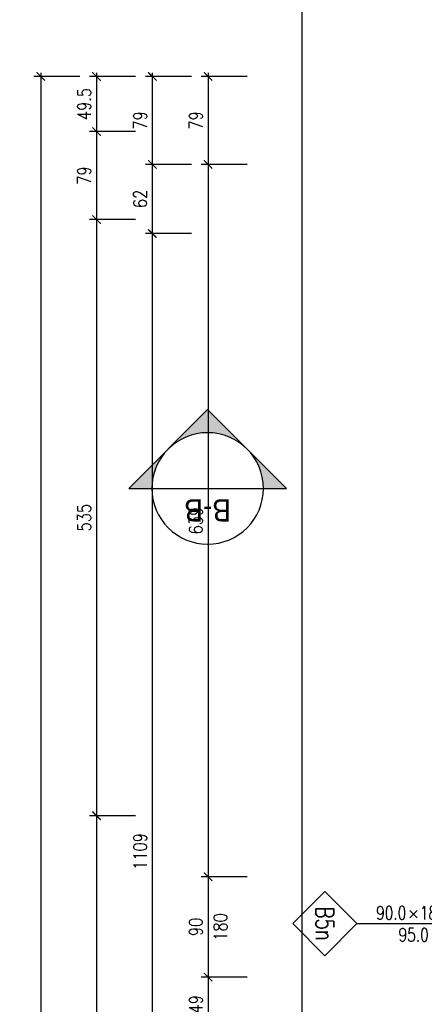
# Model space of a CAD drawing. Header units: millimetres. Extents: x 509 to 7952, y 243 to 5804.
# Tile 5 of 54: x 1288 to 1651, y 1619 to 2502. Entities that reach past the tile are written whole.
import ezdxf
from ezdxf.enums import TextEntityAlignment as Align

# ---------------------------------------------------------------- set-up
doc = ezdxf.new("R2010")
doc.units = ezdxf.units.MM
for name, color, linetype in [('WK-EtykOkna', 11, 'Continuous'), ('WK-OpisyDetali', 143, 'Continuous'), ('WK-Wymiary', 8, 'Continuous')]:
    doc.layers.add(name, color=color, linetype=linetype)
doc.styles.add('Arial', font='micross.ttf', dxfattribs={"width": 0.9})
doc.styles.add('Romans', font='Romans.shx')
doc.styles.add('RomanS-Narrow', font='romans.shx', dxfattribs={"width": 0.8})
doc.dimstyles.new('AEC Dimension 1-50', dxfattribs={"dimtxt": 12, "dimasz": 0.075, "dimexe": 6.25, "dimexo": 0, "dimgap": 5, "dimtad": 1, "dimdec": 1, "dimrnd": 0.5, "dimzin": 9, "dimdsep": 46, "dimtxsty": 'RomanS-Narrow', "dimblk": 'ARCHTICK', "dimcen": 0.125, "dimdle": 3.125, "dimclrd": 8, "dimclre": 8, "dimclrt": 256, "dimadec": 1, "dimazin": 0, "dimtfac": 1, "dimtdec": 1, "dimtmove": 2, "dimatfit": 2, "dimfxl": 0, "dimtolj": 1, "dimtzin": 0, "dimarcsym": 0})

# ---------------------------------------------------------------- blocks, each defined once
blk = doc.blocks.new('Anno_Section_A2')
at = {"color": 0, "linetype": 'ByBlock', "lineweight": -2}
blk.add_line((2.5, 0), (-2.5, 0), dxfattribs=at)
blk.add_circle((0, 0), 2.5, dxfattribs=at)
at = {"color": 0, "linetype": 'ByBlock', "lineweight": -2, "style": 'Romans'}
blk.add_attdef('NUMBER', text='', height=1, dxfattribs=at).set_placement((0, 0.5), align=Align.CENTER)
blk.add_attdef('SHEET', text='', height=0.75, dxfattribs=at).set_placement((0, -0.5), align=Align.TOP_CENTER)
blk = doc.blocks.new('Anno_Arrow_A2')
at = {"linetype": 'ByBlock', "lineweight": -2}
h = blk.add_hatch(color=0, dxfattribs=at)
h.paths.add_polyline_path([(-1.768, 1.768), (-3.536, 0), (-2.5, 0, -0.198912)])
h.paths.add_polyline_path([(0, 3.536), (-1.768, 1.768, -0.414214), (1.768, 1.768)])
h.paths.add_polyline_path([(2.373, 1.162), (2.245, 1.1, -0.114349), (2.5, 0), (3.536, 0)])
h.paths.add_polyline_path([(1.768, 1.768, -0.082683), (2.245, 1.1), (2.373, 1.162)])
at = {"color": 0, "linetype": 'ByBlock', "lineweight": -2}
blk.add_lwpolyline([(-2.5, 0), (-3.536, 0), (0, 3.536), (3.536, 0), (2.5, 0)], dxfattribs=at)
blk = doc.blocks.new('WK_WindowTag01_50_L')
for p, q in [((0, -2.543), (0, 0)), ((-0.296, -1.19), (-0.133, -1.353)), ((-0.133, -1.19), (-0.296, -1.353))]:
    blk.add_line(p, q)
blk.add_lwpolyline([(0, -2.543), (0.719, -3.262), (0, -3.981), (-0.719, -3.262)], close=True)
at = {"color": 0, "linetype": 'ByBlock', "lineweight": -2, "style": 'RomanS-Narrow', "width": 0.75}
blk.add_attdef('OKNA_OBIEKTY:WYSOKOŚĆ', text='', height=0.3, rotation=90, dxfattribs=at).set_placement((0, -1.131), align=Align.BOTTOM_LEFT)
blk.add_attdef('OKNA_OBIEKTY:PARAPET', text='', height=0.3, rotation=90, dxfattribs=at).set_placement((0.099, -1.271), align=Align.TOP_CENTER)
blk.add_attdef('OKNA_OBIEKTY:SZEROKOŚĆ', text='', height=0.3, rotation=90, dxfattribs=at).set_placement((0, -1.437), align=Align.BOTTOM_RIGHT)
at = {"color": 0, "linetype": 'ByBlock', "lineweight": -2, "style": 'RomanS-Narrow', "width": 0.75, "flags": 8}
blk.add_attdef('OKNA_OBIEKTY:SYMBOL', text='', height=0.4, dxfattribs=at).set_placement((0, -3.262), align=Align.MIDDLE)
blk = doc.blocks.new('_ArchTick')
at = {"color": 0, "linetype": 'ByBlock', "const_width": 15}
blk.add_lwpolyline([(-50, -50), (50, 50)], dxfattribs=at)
blk = doc.blocks.new('*D863')
at = {"layer": 'Defpoints', "color": 0}
for p in [(1492.24, 2451.37), (1457.24, 2372.47), (1492.24, 2372.47)]:
    blk.add_point(p, dxfattribs=at)
at = {"layer": 'WK-Wymiary', "color": 8, "linetype": 'Continuous', "lineweight": -2, "ltscale": 1.3}
for p, q in [((1492.24, 2451.37), (1450.99, 2451.37)), ((1457.24, 2454.49), (1457.24, 2369.34)), ((1492.24, 2372.47), (1450.99, 2372.47))]:
    blk.add_line(p, q, dxfattribs=at)
at = {"layer": 'WK-Wymiary', "color": 8, "linetype": 'ByBlock', "lineweight": -2, "xscale": 0.075, "yscale": 0.075, "zscale": 0.075}
for p, rotation in [((1457.24, 2451.37), 90), ((1457.24, 2372.47), 270)]:
    blk.add_blockref('_ArchTick', p, dxfattribs=dict(at, rotation=rotation))
at = {"layer": 'WK-Wymiary', "lineweight": -3, "insert": (1446.24, 2411.92), "char_height": 12, "attachment_point": 5, "rotation": 90, "style": 'RomanS-Narrow'}
blk.add_mtext('\\A1;\\A1;79', dxfattribs=at)
blk = doc.blocks.new('*D864')
at = {"layer": 'Defpoints', "color": 0}
for p in [(1492.24, 2372.47), (1457.24, 1733.26), (1492.24, 1733.26)]:
    blk.add_point(p, dxfattribs=at)
at = {"layer": 'WK-Wymiary', "color": 8, "linetype": 'Continuous', "lineweight": -2, "ltscale": 1.3}
for p, q in [((1492.24, 2372.47), (1450.99, 2372.47)), ((1457.24, 2375.59), (1457.24, 1730.14)), ((1492.24, 1733.26), (1450.99, 1733.26))]:
    blk.add_line(p, q, dxfattribs=at)
at = {"layer": 'WK-Wymiary', "color": 8, "linetype": 'ByBlock', "lineweight": -2, "xscale": 0.075, "yscale": 0.075, "zscale": 0.075}
for p, rotation in [((1457.24, 2372.47), 90), ((1457.24, 1733.26), 270)]:
    blk.add_blockref('_ArchTick', p, dxfattribs=dict(at, rotation=rotation))
at = {"layer": 'WK-Wymiary', "lineweight": -3, "insert": (1446.24, 2052.86), "char_height": 12, "attachment_point": 5, "rotation": 90, "style": 'RomanS-Narrow'}
blk.add_mtext('\\A1;\\A1;639', dxfattribs=at)
blk = doc.blocks.new('*D865')
at = {"layer": 'Defpoints', "color": 0}
for p in [(1492.24, 1733.26), (1457.24, 1643.26), (1492.24, 1643.26)]:
    blk.add_point(p, dxfattribs=at)
at = {"layer": 'WK-Wymiary', "color": 8, "linetype": 'Continuous', "lineweight": -2, "ltscale": 1.3}
for p, q in [((1492.24, 1733.26), (1450.99, 1733.26)), ((1457.24, 1736.39), (1457.24, 1640.14)), ((1492.24, 1643.26), (1450.99, 1643.26))]:
    blk.add_line(p, q, dxfattribs=at)
at = {"layer": 'WK-Wymiary', "color": 8, "linetype": 'ByBlock', "lineweight": -2, "xscale": 0.075, "yscale": 0.075, "zscale": 0.075}
for p, rotation in [((1457.24, 1733.26), 90), ((1457.24, 1643.26), 270)]:
    blk.add_blockref('_ArchTick', p, dxfattribs=dict(at, rotation=rotation))
at = {"layer": 'WK-Wymiary', "lineweight": -3, "insert": (1446.24, 1688.26), "char_height": 12, "attachment_point": 5, "rotation": 90, "style": 'RomanS-Narrow'}
blk.add_mtext('\\A1;\\A1;90', dxfattribs=at)
blk = doc.blocks.new('*D866')
at = {"layer": 'Defpoints', "color": 0}
for p in [(1492.24, 1643.26), (1457.24, 1594.46), (1492.24, 1594.46)]:
    blk.add_point(p, dxfattribs=at)
at = {"layer": 'WK-Wymiary', "color": 8, "linetype": 'Continuous', "lineweight": -2, "ltscale": 1.3}
for p, q in [((1492.24, 1643.26), (1450.99, 1643.26)), ((1457.24, 1646.39), (1457.24, 1591.34)), ((1492.24, 1594.46), (1450.99, 1594.46))]:
    blk.add_line(p, q, dxfattribs=at)
at = {"layer": 'WK-Wymiary', "color": 8, "linetype": 'ByBlock', "lineweight": -2, "xscale": 0.075, "yscale": 0.075, "zscale": 0.075}
for p, rotation in [((1457.24, 1643.26), 90), ((1457.24, 1594.46), 270)]:
    blk.add_blockref('_ArchTick', p, dxfattribs=dict(at, rotation=rotation))
at = {"layer": 'WK-Wymiary', "lineweight": -3, "insert": (1446.24, 1618.86), "char_height": 12, "attachment_point": 5, "rotation": 90, "style": 'RomanS-Narrow'}
blk.add_mtext('\\A1;\\A1;49', dxfattribs=at)
blk = doc.blocks.new('*D872')
at = {"layer": 'Defpoints', "color": 0}
for p in [(1442.24, 2451.37), (1407.24, 2372.47), (1442.24, 2372.47)]:
    blk.add_point(p, dxfattribs=at)
at = {"layer": 'WK-Wymiary', "color": 8, "linetype": 'Continuous', "lineweight": -2, "ltscale": 1.3}
for p, q in [((1442.24, 2451.37), (1400.99, 2451.37)), ((1407.24, 2454.49), (1407.24, 2369.34)), ((1442.24, 2372.47), (1400.99, 2372.47))]:
    blk.add_line(p, q, dxfattribs=at)
at = {"layer": 'WK-Wymiary', "color": 8, "linetype": 'ByBlock', "lineweight": -2, "xscale": 0.075, "yscale": 0.075, "zscale": 0.075}
for p, rotation in [((1407.24, 2451.37), 90), ((1407.24, 2372.47), 270)]:
    blk.add_blockref('_ArchTick', p, dxfattribs=dict(at, rotation=rotation))
at = {"layer": 'WK-Wymiary', "lineweight": -3, "insert": (1396.24, 2411.92), "char_height": 12, "attachment_point": 5, "rotation": 90, "style": 'RomanS-Narrow'}
blk.add_mtext('\\A1;\\A1;79', dxfattribs=at)
blk = doc.blocks.new('*D873')
at = {"layer": 'Defpoints', "color": 0}
for p in [(1442.24, 2372.47), (1407.24, 2310.47), (1442.24, 2310.47)]:
    blk.add_point(p, dxfattribs=at)
at = {"layer": 'WK-Wymiary', "color": 8, "linetype": 'Continuous', "lineweight": -2, "ltscale": 1.3}
for p, q in [((1442.24, 2372.47), (1400.99, 2372.47)), ((1407.24, 2375.59), (1407.24, 2307.34)), ((1442.24, 2310.47), (1400.99, 2310.47))]:
    blk.add_line(p, q, dxfattribs=at)
at = {"layer": 'WK-Wymiary', "color": 8, "linetype": 'ByBlock', "lineweight": -2, "xscale": 0.075, "yscale": 0.075, "zscale": 0.075}
for p, rotation in [((1407.24, 2372.47), 90), ((1407.24, 2310.47), 270)]:
    blk.add_blockref('_ArchTick', p, dxfattribs=dict(at, rotation=rotation))
at = {"layer": 'WK-Wymiary', "lineweight": -3, "insert": (1396.24, 2341.47), "char_height": 12, "attachment_point": 5, "rotation": 90, "style": 'RomanS-Narrow'}
blk.add_mtext('\\A1;\\A1;62', dxfattribs=at)
blk = doc.blocks.new('*D874')
at = {"layer": 'Defpoints', "color": 0}
for p in [(1442.24, 2310.47), (1407.24, 1201.48), (1442.24, 1201.48)]:
    blk.add_point(p, dxfattribs=at)
at = {"layer": 'WK-Wymiary', "color": 8, "linetype": 'Continuous', "lineweight": -2, "ltscale": 1.3}
for p, q in [((1442.24, 2310.47), (1400.99, 2310.47)), ((1407.24, 2313.59), (1407.24, 1198.36)), ((1442.24, 1201.48), (1400.99, 1201.48))]:
    blk.add_line(p, q, dxfattribs=at)
at = {"layer": 'WK-Wymiary', "color": 8, "linetype": 'ByBlock', "lineweight": -2, "xscale": 0.075, "yscale": 0.075, "zscale": 0.075}
for p, rotation in [((1407.24, 2310.47), 90), ((1407.24, 1201.48), 270)]:
    blk.add_blockref('_ArchTick', p, dxfattribs=dict(at, rotation=rotation))
at = {"layer": 'WK-Wymiary', "lineweight": -3, "insert": (1396.24, 1755.97), "char_height": 12, "attachment_point": 5, "rotation": 90, "style": 'RomanS-Narrow'}
blk.add_mtext('\\A1;\\A1;1109', dxfattribs=at)
blk = doc.blocks.new('*D880')
at = {"layer": 'Defpoints', "color": 0}
for p in [(1392.24, 2451.37), (1357.24, 2401.87), (1392.24, 2401.87)]:
    blk.add_point(p, dxfattribs=at)
at = {"layer": 'WK-Wymiary', "color": 8, "linetype": 'Continuous', "lineweight": -2, "ltscale": 1.3}
for p, q in [((1392.24, 2451.37), (1350.99, 2451.37)), ((1357.24, 2454.49), (1357.24, 2398.74)), ((1392.24, 2401.87), (1350.99, 2401.87))]:
    blk.add_line(p, q, dxfattribs=at)
at = {"layer": 'WK-Wymiary', "color": 8, "linetype": 'ByBlock', "lineweight": -2, "xscale": 0.075, "yscale": 0.075, "zscale": 0.075}
for p, rotation in [((1357.24, 2451.37), 90), ((1357.24, 2401.87), 270)]:
    blk.add_blockref('_ArchTick', p, dxfattribs=dict(at, rotation=rotation))
at = {"layer": 'WK-Wymiary', "lineweight": -3, "insert": (1346.24, 2426.62), "char_height": 12, "attachment_point": 5, "rotation": 90, "style": 'RomanS-Narrow'}
blk.add_mtext('\\A1;\\A1;49.5', dxfattribs=at)
blk = doc.blocks.new('*D881')
at = {"layer": 'Defpoints', "color": 0}
for p in [(1392.24, 2401.87), (1357.24, 2322.96), (1392.24, 2322.96)]:
    blk.add_point(p, dxfattribs=at)
at = {"layer": 'WK-Wymiary', "color": 8, "linetype": 'Continuous', "lineweight": -2, "ltscale": 1.3}
for p, q in [((1357.24, 2404.99), (1357.24, 2319.84)), ((1392.24, 2401.87), (1350.99, 2401.87)), ((1392.24, 2322.96), (1350.99, 2322.96))]:
    blk.add_line(p, q, dxfattribs=at)
at = {"layer": 'WK-Wymiary', "color": 8, "linetype": 'ByBlock', "lineweight": -2, "xscale": 0.075, "yscale": 0.075, "zscale": 0.075}
for p, rotation in [((1357.24, 2401.87), 90), ((1357.24, 2322.96), 270)]:
    blk.add_blockref('_ArchTick', p, dxfattribs=dict(at, rotation=rotation))
at = {"layer": 'WK-Wymiary', "lineweight": -3, "insert": (1346.24, 2362.42), "char_height": 12, "attachment_point": 5, "rotation": 90, "style": 'RomanS-Narrow'}
blk.add_mtext('\\A1;\\A1;79', dxfattribs=at)
blk = doc.blocks.new('*D882')
at = {"layer": 'Defpoints', "color": 0}
for p in [(1392.24, 2322.96), (1357.24, 1788.03), (1392.24, 1788.03)]:
    blk.add_point(p, dxfattribs=at)
at = {"layer": 'WK-Wymiary', "color": 8, "linetype": 'Continuous', "lineweight": -2, "ltscale": 1.3}
for p, q in [((1357.24, 2326.09), (1357.24, 1784.91)), ((1392.24, 2322.96), (1350.99, 2322.96)), ((1392.24, 1788.03), (1350.99, 1788.03))]:
    blk.add_line(p, q, dxfattribs=at)
at = {"layer": 'WK-Wymiary', "color": 8, "linetype": 'ByBlock', "lineweight": -2, "xscale": 0.075, "yscale": 0.075, "zscale": 0.075}
for p, rotation in [((1357.24, 2322.96), 90), ((1357.24, 1788.03), 270)]:
    blk.add_blockref('_ArchTick', p, dxfattribs=dict(at, rotation=rotation))
at = {"layer": 'WK-Wymiary', "lineweight": -3, "insert": (1346.24, 2055.5), "char_height": 12, "attachment_point": 5, "rotation": 90, "style": 'RomanS-Narrow'}
blk.add_mtext('\\A1;\\A1;535', dxfattribs=at)
blk = doc.blocks.new('*D883')
at = {"layer": 'Defpoints', "color": 0}
for p in [(1392.24, 1788.03), (1357.24, 1314.67), (1392.24, 1314.67)]:
    blk.add_point(p, dxfattribs=at)
at = {"layer": 'WK-Wymiary', "color": 8, "linetype": 'Continuous', "lineweight": -2, "ltscale": 1.3}
for p, q in [((1392.24, 1788.03), (1350.99, 1788.03)), ((1357.24, 1791.16), (1357.24, 1311.55)), ((1392.24, 1314.67), (1350.99, 1314.67))]:
    blk.add_line(p, q, dxfattribs=at)
at = {"layer": 'WK-Wymiary', "color": 8, "linetype": 'ByBlock', "lineweight": -2, "xscale": 0.075, "yscale": 0.075, "zscale": 0.075}
for p, rotation in [((1357.24, 1788.03), 90), ((1357.24, 1314.67), 270)]:
    blk.add_blockref('_ArchTick', p, dxfattribs=dict(at, rotation=rotation))
at = {"layer": 'WK-Wymiary', "lineweight": -3, "insert": (1346.24, 1551.35), "char_height": 12, "attachment_point": 5, "rotation": 90, "style": 'RomanS-Narrow'}
blk.add_mtext('\\A1;\\A1;473.5', dxfattribs=at)
blk = doc.blocks.new('*D887')
at = {"layer": 'Defpoints', "color": 0}
for p in [(1342.24, 2451.37), (1307.24, 666.14), (1342.24, 666.14)]:
    blk.add_point(p, dxfattribs=at)
at = {"layer": 'WK-Wymiary', "color": 8, "linetype": 'Continuous', "lineweight": -2, "ltscale": 1.3}
for p, q in [((1342.24, 2451.37), (1300.99, 2451.37)), ((1307.24, 2454.49), (1307.24, 663.02)), ((1342.24, 666.14), (1300.99, 666.14))]:
    blk.add_line(p, q, dxfattribs=at)
at = {"layer": 'WK-Wymiary', "color": 8, "linetype": 'ByBlock', "lineweight": -2, "xscale": 0.075, "yscale": 0.075, "zscale": 0.075}
for p, rotation in [((1307.24, 2451.37), 90), ((1307.24, 666.14), 270)]:
    blk.add_blockref('_ArchTick', p, dxfattribs=dict(at, rotation=rotation))
at = {"layer": 'WK-Wymiary', "lineweight": -3, "insert": (1296.24, 1558.76), "char_height": 12, "attachment_point": 5, "rotation": 90, "style": 'RomanS-Narrow'}
blk.add_mtext('\\A1;\\A1;1785', dxfattribs=at)

msp = doc.modelspace()

# ---------------------------------------------------------------- linework, layer by layer
msp.add_lwpolyline([(5649.17, 4008.87), (5873.58, 3971.84), (5816.57, 330.7), (1541.54, 330.7), (1541.54, 2778.64), (4012.25, 2778.64), (4012.25, 3854.59), (4389.17, 3988.87), (5649.17, 4008.87)])

# ---------------------------------------------------------------- block references
at = {"layer": 'WK-EtykOkna', "color": 11, "linetype": 'Continuous', "lineweight": -3, "ltscale": 1.3}
ref = msp.add_blockref('WK_WindowTag01_50_L', (1692.3, 1691.26, -5), dxfattribs=dict(at, xscale=40, yscale=40, zscale=40, rotation=270))
ref.add_attrib('OKNA_OBIEKTY:SYMBOL', 'B5n', dxfattribs={"layer": '0', "color": 0, "linetype": 'ByBlock', "lineweight": -2, "height": 16, "rotation": 270, "style": 'RomanS-Narrow', "width": 0.75}).set_placement((1561.82, 1691.26, -5), align=Align.MIDDLE)
ref.add_attrib('OKNA_OBIEKTY:SZEROKOŚĆ', '90.0', dxfattribs={"layer": '0', "color": 0, "linetype": 'ByBlock', "lineweight": -2, "height": 12, "style": 'RomanS-Narrow', "width": 0.75}).set_placement((1634.84, 1691.26, -5), align=Align.BOTTOM_RIGHT)
ref.add_attrib('OKNA_OBIEKTY:WYSOKOŚĆ', '180', dxfattribs={"layer": '0', "color": 0, "linetype": 'ByBlock', "lineweight": -2, "height": 12, "style": 'RomanS-Narrow', "width": 0.75}).set_placement((1647.06, 1691.26, -5), align=Align.BOTTOM_LEFT)
ref.add_attrib('OKNA_OBIEKTY:PARAPET', '95.0', dxfattribs={"layer": '0', "color": 0, "linetype": 'ByBlock', "lineweight": -2, "height": 12, "style": 'RomanS-Narrow', "width": 0.75}).set_placement((1641.45, 1687.29, -5), align=Align.TOP_CENTER)
at = {"layer": 'WK-OpisyDetali', "xscale": -20, "yscale": 20, "zscale": 20}
msp.add_blockref('Anno_Arrow_A2', (1456.8, 2081.72), dxfattribs=at)
at = {"layer": 'WK-OpisyDetali'}
ref = msp.add_blockref('Anno_Section_A2', (1456.8, 2081.72), dxfattribs=dict(at, xscale=-20, yscale=20, zscale=20))
ref.add_attrib('NUMBER', 'B-B', dxfattribs={"layer": '0', "color": 0, "linetype": 'ByBlock', "lineweight": -2, "height": 20, "rotation": 180, "style": 'Arial', "width": 0.9}).set_placement((1456.8, 2072.04), align=Align.CENTER)

# ---------------------------------------------------------------- texts
at = {"layer": 'WK-Wymiary', "color": 8, "linetype": 'Continuous', "lineweight": -3, "insert": (1462.24, 1688.26), "char_height": 12, "attachment_point": 2, "rotation": 90, "style": 'RomanS-Narrow'}
msp.add_mtext('\\A1;180', dxfattribs=at)

# ---------------------------------------------------------------- dimensions: what is measured, and where the dimension line sits
at = {"layer": 'WK-Wymiary', "color": 8, "linetype": 'Continuous', "lineweight": -3, "ltscale": 1.3}
for base, p1, p2, text, picture, middle in [((1307.24, 666.14), (1342.24, 2451.37), (1342.24, 666.14), '\\A1;1785', '*D887', (1296.24, 1558.76)), ((1357.24, 2401.87), (1392.24, 2451.37), (1392.24, 2401.87), '\\A1;49.5', '*D880', (1346.24, 2426.62)), ((1407.24, 2372.47), (1442.24, 2451.37), (1442.24, 2372.47), '\\A1;79', '*D872', (1396.24, 2411.92)), ((1457.24, 2372.47), (1492.24, 2451.37), (1492.24, 2372.47), '\\A1;79', '*D863', (1446.24, 2411.92)), ((1357.24, 2322.96), (1392.24, 2401.87), (1392.24, 2322.96), '\\A1;79', '*D881', (1346.24, 2362.42)), ((1407.24, 2310.47), (1442.24, 2372.47), (1442.24, 2310.47), '\\A1;62', '*D873', (1396.24, 2341.47)), ((1457.24, 1733.26), (1492.24, 2372.47), (1492.24, 1733.26), '\\A1;639', '*D864', (1446.24, 2052.86)), ((1357.24, 1788.03), (1392.24, 2322.96), (1392.24, 1788.03), '\\A1;535', '*D882', (1346.24, 2055.5)), ((1407.24, 1201.48), (1442.24, 2310.47), (1442.24, 1201.48), '\\A1;1109', '*D874', (1396.24, 1755.97)), ((1357.24, 1314.67), (1392.24, 1788.03), (1392.24, 1314.67), '\\A1;473.5', '*D883', (1346.24, 1551.35)), ((1457.24, 1643.26), (1492.24, 1733.26), (1492.24, 1643.26), '\\A1;90', '*D865', (1446.24, 1688.26)), ((1457.24, 1594.46), (1492.24, 1643.26), (1492.24, 1594.46), '\\A1;49', '*D866', (1446.24, 1618.86))]:
    dim = msp.add_linear_dim(base=base, p1=p1, p2=p2, angle=90, text=text, dimstyle='AEC Dimension 1-50', override={"dimclrd": 8, "dimclre": 8, "dimclrt": 256}, dxfattribs=at)
    dim.commit()
    dim.dimension.update_dxf_attribs({"geometry": picture, "text_midpoint": middle})

doc.saveas('drawing.dxf')
